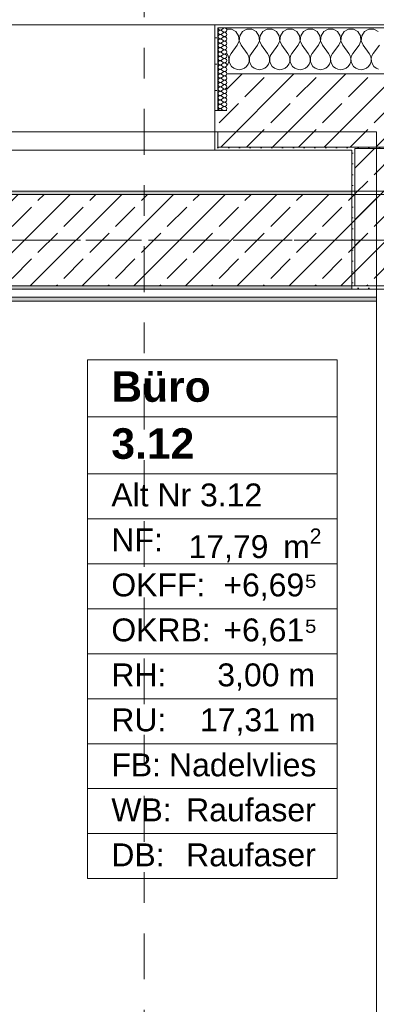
# Model space of a CAD drawing. Header units: metres. Extents: x -3.6 to 84.5, y -11 to 16.8.
# Tile 92 of 256: x 10.1 to 11.3, y 10.6 to 13.9. Entities that reach past the tile are written whole.
import ezdxf

# ---------------------------------------------------------------- set-up
doc = ezdxf.new("R2010")
doc.units = ezdxf.units.M
doc.header["$MEASUREMENT"] = 0
for name, pattern in [('Achse', [0.2, 0.1, -0.05, 0, -0.05]), ('Schnittlinie', [0.3, 0.15, -0.075, 0, -0.075]), ('Strichlinie doppelt', [0.546806, 0.264583, -0.105833, 0.070556, -0.105833])]:
    doc.linetypes.add(name, pattern=pattern)
for name, color, linetype in [('201a - Marker.Schnitt - optisch Grundriss', 7, 'Continuous'), ('401 - Zone.Raum_ Raumbegrenzung_ Whg.', 7, 'Continuous'), ('451 - Universal.Achsen Raster', 7, 'Continuous'), ('604 - Struktur.Wand Aussen', 7, 'Continuous'), ('605 - Struktur.Wand Innen', 7, 'Continuous'), ('607 - Struktur.Stütze', 7, 'Continuous'), ('608 - Struktur.Träger', 7, 'Continuous'), ('Neubau_653 - Abdeckung.TB Verkofferung', 7, 'Continuous')]:
    doc.layers.add(name, color=color, linetype=linetype)
doc.styles.add('ERSTELLTER_STIL_1', font='txt')
doc.styles.add('ERSTELLTER_STIL_2', font='txt')
pattern_1 = [(45, (0, 0), (-0.01767767, 0.01767767), [0, -0.025])]
pattern_2 = [(45, (0, 0), (-0.0848528, 0.0848528), []), (45, (-0.04243, 0.04243), (-0.0848528, 0.0848528), [0.09, -0.03])]
pattern_3 = [(0, (0, 0), (0, 0.08660254), [0, -0.05]), (0, (0.025, 0.0433), (0, 0.08660254), [0, -0.05])]

# ---------------------------------------------------------------- blocks, each defined once
blk = doc.blocks.new('*X33')
at = {"layer": '604 - Struktur.Wand Aussen', "color": 7, "linetype": 'Continuous', "lineweight": 5}
for p, q in [((10.7748, 13.8407), (10.76, 13.8407)), ((10.7891, 13.833), (10.7748, 13.8407)), ((10.7981, 13.8195), (10.7891, 13.833)), ((10.8109, 13.833), (10.8019, 13.8195)), ((10.8252, 13.8407), (10.8109, 13.833)), ((10.8415, 13.8407), (10.8252, 13.8407)), ((10.8558, 13.833), (10.8415, 13.8407)), ((10.8648, 13.8195), (10.8558, 13.833)), ((10.8776, 13.833), (10.8686, 13.8195)), ((10.8919, 13.8407), (10.8776, 13.833)), ((10.9081, 13.8407), (10.8919, 13.8407)), ((10.9224, 13.833), (10.9081, 13.8407)), ((10.9314, 13.8195), (10.9224, 13.833)), ((10.9442, 13.833), (10.9352, 13.8195)), ((10.9585, 13.8407), (10.9442, 13.833)), ((10.9748, 13.8407), (10.9585, 13.8407)), ((10.9891, 13.833), (10.9748, 13.8407)), ((10.9981, 13.8195), (10.9891, 13.833)), ((11.0109, 13.833), (11.0019, 13.8195)), ((11.0252, 13.8407), (11.0109, 13.833)), ((11.0415, 13.8407), (11.0252, 13.8407)), ((11.0558, 13.833), (11.0415, 13.8407)), ((11.0648, 13.8195), (11.0558, 13.833)), ((11.0776, 13.833), (11.0686, 13.8195)), ((11.0919, 13.8407), (11.0776, 13.833)), ((11.1081, 13.8407), (11.0919, 13.8407)), ((11.1224, 13.833), (11.1081, 13.8407)), ((11.1314, 13.8195), (11.1224, 13.833)), ((11.1442, 13.833), (11.1352, 13.8195)), ((11.1585, 13.8407), (11.1442, 13.833)), ((11.1748, 13.8407), (11.1585, 13.8407)), ((11.1891, 13.833), (11.1748, 13.8407)), ((11.1981, 13.8195), (11.1891, 13.833)), ((11.2109, 13.833), (11.2019, 13.8195)), ((11.2252, 13.8407), (11.2109, 13.833)), ((11.2415, 13.8407), (11.2252, 13.8407)), ((11.2558, 13.833), (11.2415, 13.8407)), ((10.7933, 13.7883), (10.7996, 13.8033)), ((10.7996, 13.8033), (10.7981, 13.8195)), ((10.8019, 13.8195), (10.8004, 13.8033)), ((10.8004, 13.8033), (10.8067, 13.7883)), ((10.86, 13.7883), (10.8663, 13.8033)), ((10.8663, 13.8033), (10.8648, 13.8195)), ((10.8686, 13.8195), (10.867, 13.8033)), ((10.867, 13.8033), (10.8733, 13.7883)), ((10.9267, 13.7883), (10.933, 13.8033)), ((10.933, 13.8033), (10.9314, 13.8195)), ((10.9352, 13.8195), (10.9337, 13.8033)), ((10.9337, 13.8033), (10.94, 13.7883)), ((10.9933, 13.7883), (10.9996, 13.8033)), ((10.9996, 13.8033), (10.9981, 13.8195)), ((11.0019, 13.8195), (11.0004, 13.8033)), ((11.0004, 13.8033), (11.0067, 13.7883)), ((11.06, 13.7883), (11.0663, 13.8033)), ((11.0663, 13.8033), (11.0648, 13.8195)), ((11.0686, 13.8195), (11.067, 13.8033)), ((11.067, 13.8033), (11.0733, 13.7883)), ((11.1267, 13.7883), (11.133, 13.8033)), ((11.133, 13.8033), (11.1314, 13.8195)), ((11.1352, 13.8195), (11.1337, 13.8033)), ((11.1337, 13.8033), (11.14, 13.7883)), ((11.1933, 13.7883), (11.1996, 13.8033)), ((11.1996, 13.8033), (11.1981, 13.8195)), ((11.2019, 13.8195), (11.2004, 13.8033)), ((11.2004, 13.8033), (11.2067, 13.7883)), ((10.7933, 13.7883), (10.7733, 13.7617)), ((10.8067, 13.7883), (10.8267, 13.7617)), ((10.86, 13.7883), (10.84, 13.7617)), ((10.8733, 13.7883), (10.8933, 13.7617)), ((10.9267, 13.7883), (10.9067, 13.7617)), ((10.94, 13.7883), (10.96, 13.7617)), ((10.9933, 13.7883), (10.9733, 13.7617)), ((11.0067, 13.7883), (11.0267, 13.7617)), ((11.06, 13.7883), (11.04, 13.7617)), ((11.0733, 13.7883), (11.0933, 13.7617)), ((11.1267, 13.7883), (11.1067, 13.7617)), ((11.14, 13.7883), (11.16, 13.7617)), ((11.1933, 13.7883), (11.1733, 13.7617)), ((11.2067, 13.7883), (11.2267, 13.7617)), ((11.26, 13.7883), (11.24, 13.7617)), ((10.7645, 13.7536), (10.76, 13.7617)), ((10.7665, 13.7447), (10.7645, 13.7536)), ((10.7661, 13.7355), (10.7665, 13.7447)), ((10.7689, 13.7536), (10.7668, 13.7447)), ((10.7668, 13.7447), (10.7672, 13.7355)), ((10.7733, 13.7617), (10.7689, 13.7536)), ((10.8311, 13.7536), (10.8267, 13.7617)), ((10.8332, 13.7447), (10.8311, 13.7536)), ((10.8328, 13.7355), (10.8332, 13.7447)), ((10.8355, 13.7536), (10.8335, 13.7447)), ((10.8335, 13.7447), (10.8339, 13.7355)), ((10.84, 13.7617), (10.8355, 13.7536)), ((10.8978, 13.7536), (10.8933, 13.7617)), ((10.8999, 13.7447), (10.8978, 13.7536)), ((10.8994, 13.7355), (10.8999, 13.7447)), ((10.9022, 13.7536), (10.9001, 13.7447)), ((10.9001, 13.7447), (10.9006, 13.7355)), ((10.9067, 13.7617), (10.9022, 13.7536)), ((10.9645, 13.7536), (10.96, 13.7617)), ((10.9665, 13.7447), (10.9645, 13.7536)), ((10.9661, 13.7355), (10.9665, 13.7447)), ((10.9689, 13.7536), (10.9668, 13.7447)), ((10.9668, 13.7447), (10.9672, 13.7355)), ((10.9733, 13.7617), (10.9689, 13.7536)), ((11.0311, 13.7536), (11.0267, 13.7617)), ((11.0332, 13.7447), (11.0311, 13.7536)), ((11.0328, 13.7355), (11.0332, 13.7447)), ((11.0355, 13.7536), (11.0335, 13.7447)), ((11.0335, 13.7447), (11.0339, 13.7355)), ((11.04, 13.7617), (11.0355, 13.7536)), ((11.0978, 13.7536), (11.0933, 13.7617)), ((11.0999, 13.7447), (11.0978, 13.7536)), ((11.0994, 13.7355), (11.0999, 13.7447)), ((11.1022, 13.7536), (11.1001, 13.7447)), ((11.1001, 13.7447), (11.1006, 13.7355)), ((11.1067, 13.7617), (11.1022, 13.7536)), ((11.1645, 13.7536), (11.16, 13.7617)), ((11.1665, 13.7447), (11.1645, 13.7536)), ((11.1661, 13.7355), (11.1665, 13.7447)), ((11.1689, 13.7536), (11.1668, 13.7447)), ((11.1668, 13.7447), (11.1672, 13.7355)), ((11.1733, 13.7617), (11.1689, 13.7536)), ((11.2311, 13.7536), (11.2267, 13.7617)), ((11.2332, 13.7447), (11.2311, 13.7536)), ((11.2328, 13.7355), (11.2332, 13.7447)), ((11.2355, 13.7536), (11.2335, 13.7447)), ((11.2335, 13.7447), (11.2339, 13.7355)), ((11.24, 13.7617), (11.2355, 13.7536)), ((10.76, 13.7222), (10.7631, 13.7268)), ((10.7631, 13.7268), (10.7661, 13.7355)), ((10.7672, 13.7355), (10.7702, 13.7268)), ((10.7702, 13.7268), (10.7754, 13.7192)), ((10.7754, 13.7192), (10.7825, 13.7133)), ((10.7825, 13.7133), (10.7909, 13.7096)), ((10.7909, 13.7096), (10.8, 13.7083)), ((10.8, 13.7083), (10.8091, 13.7096)), ((10.8091, 13.7096), (10.8175, 13.7133)), ((10.8175, 13.7133), (10.8246, 13.7192)), ((10.8246, 13.7192), (10.8298, 13.7268)), ((10.8298, 13.7268), (10.8328, 13.7355)), ((10.8339, 13.7355), (10.8369, 13.7268)), ((10.8369, 13.7268), (10.8421, 13.7192)), ((10.8421, 13.7192), (10.8491, 13.7133)), ((10.8491, 13.7133), (10.8576, 13.7096)), ((10.8576, 13.7096), (10.8667, 13.7083)), ((10.8667, 13.7083), (10.8758, 13.7096)), ((10.8758, 13.7096), (10.8842, 13.7133)), ((10.8842, 13.7133), (10.8913, 13.7192)), ((10.8913, 13.7192), (10.8965, 13.7268)), ((10.8965, 13.7268), (10.8994, 13.7355)), ((10.9006, 13.7355), (10.9035, 13.7268)), ((10.9035, 13.7268), (10.9087, 13.7192)), ((10.9087, 13.7192), (10.9158, 13.7133)), ((10.9158, 13.7133), (10.9242, 13.7096)), ((10.9242, 13.7096), (10.9333, 13.7083)), ((10.9333, 13.7083), (10.9424, 13.7096)), ((10.9424, 13.7096), (10.9509, 13.7133)), ((10.9509, 13.7133), (10.9579, 13.7192)), ((10.9579, 13.7192), (10.9631, 13.7268)), ((10.9631, 13.7268), (10.9661, 13.7355)), ((10.9672, 13.7355), (10.9702, 13.7268)), ((10.9702, 13.7268), (10.9754, 13.7192)), ((10.9754, 13.7192), (10.9825, 13.7133)), ((10.9825, 13.7133), (10.9909, 13.7096)), ((10.9909, 13.7096), (11, 13.7083)), ((11, 13.7083), (11.0091, 13.7096)), ((11.0091, 13.7096), (11.0175, 13.7133)), ((11.0175, 13.7133), (11.0246, 13.7192)), ((11.0246, 13.7192), (11.0298, 13.7268)), ((11.0298, 13.7268), (11.0328, 13.7355)), ((11.0339, 13.7355), (11.0369, 13.7268)), ((11.0369, 13.7268), (11.0421, 13.7192)), ((11.0421, 13.7192), (11.0491, 13.7133)), ((11.0491, 13.7133), (11.0576, 13.7096)), ((11.0576, 13.7096), (11.0667, 13.7083)), ((11.0667, 13.7083), (11.0758, 13.7096)), ((11.0758, 13.7096), (11.0842, 13.7133)), ((11.0842, 13.7133), (11.0913, 13.7192)), ((11.0913, 13.7192), (11.0965, 13.7268)), ((11.0965, 13.7268), (11.0994, 13.7355)), ((11.1006, 13.7355), (11.1035, 13.7268)), ((11.1035, 13.7268), (11.1087, 13.7192)), ((11.1087, 13.7192), (11.1158, 13.7133)), ((11.1158, 13.7133), (11.1242, 13.7096)), ((11.1242, 13.7096), (11.1333, 13.7083)), ((11.1333, 13.7083), (11.1424, 13.7096)), ((11.1424, 13.7096), (11.1509, 13.7133)), ((11.1509, 13.7133), (11.1579, 13.7192)), ((11.1579, 13.7192), (11.1631, 13.7268)), ((11.1631, 13.7268), (11.1661, 13.7355)), ((11.1672, 13.7355), (11.1702, 13.7268)), ((11.1702, 13.7268), (11.1754, 13.7192)), ((11.1754, 13.7192), (11.1825, 13.7133)), ((11.1825, 13.7133), (11.1909, 13.7096)), ((11.1909, 13.7096), (11.2, 13.7083)), ((11.2, 13.7083), (11.2091, 13.7096)), ((11.2091, 13.7096), (11.2175, 13.7133)), ((11.2175, 13.7133), (11.2246, 13.7192)), ((11.2246, 13.7192), (11.2298, 13.7268)), ((11.2298, 13.7268), (11.2328, 13.7355)), ((11.2339, 13.7355), (11.2369, 13.7268)), ((11.2369, 13.7268), (11.2421, 13.7192)), ((11.2421, 13.7192), (11.2491, 13.7133)), ((11.2491, 13.7133), (11.2576, 13.7096))]:
    blk.add_line(p, q, dxfattribs=at)
blk = doc.blocks.new('*X53')
at = {"layer": '604 - Struktur.Wand Aussen', "color": 7, "linetype": 'Continuous', "lineweight": 5}
for p, q in [((10.7307, 13.845), (10.731, 13.843)), ((10.731, 13.843), (10.7318, 13.8412)), ((10.7318, 13.8345), (10.731, 13.8327)), ((10.7318, 13.8412), (10.733, 13.8397)), ((10.733, 13.836), (10.7318, 13.8345)), ((10.733, 13.8397), (10.7347, 13.8386)), ((10.7347, 13.8371), (10.733, 13.836)), ((10.7347, 13.8386), (10.7365, 13.838)), ((10.7365, 13.8377), (10.7347, 13.8371)), ((10.7365, 13.838), (10.7385, 13.8379)), ((10.7385, 13.8378), (10.7365, 13.8377)), ((10.7385, 13.8379), (10.7404, 13.8383)), ((10.7404, 13.8374), (10.7385, 13.8378)), ((10.7404, 13.8383), (10.7421, 13.8393)), ((10.7421, 13.8364), (10.7404, 13.8374)), ((10.7479, 13.8436), (10.7421, 13.8393)), ((10.7479, 13.8321), (10.7421, 13.8364)), ((10.7515, 13.845), (10.7479, 13.8436)), ((10.7553, 13.8442), (10.7515, 13.845)), ((10.7582, 13.8416), (10.7553, 13.8442)), ((10.7553, 13.8315), (10.7582, 13.8341)), ((10.7593, 13.8379), (10.7582, 13.8416)), ((10.7582, 13.8341), (10.7593, 13.8379)), ((10.731, 13.8327), (10.7307, 13.8307)), ((10.7307, 13.8307), (10.731, 13.8288)), ((10.731, 13.8184), (10.7307, 13.8164)), ((10.7307, 13.8164), (10.731, 13.8145)), ((10.731, 13.8041), (10.7307, 13.8021)), ((10.7307, 13.8021), (10.731, 13.8002)), ((10.731, 13.8288), (10.7318, 13.827)), ((10.7318, 13.8202), (10.731, 13.8184)), ((10.731, 13.8145), (10.7318, 13.8127)), ((10.7318, 13.8059), (10.731, 13.8041)), ((10.7318, 13.827), (10.733, 13.8254)), ((10.733, 13.8217), (10.7318, 13.8202)), ((10.7318, 13.8127), (10.733, 13.8112)), ((10.733, 13.8074), (10.7318, 13.8059)), ((10.733, 13.8254), (10.7347, 13.8243)), ((10.7347, 13.8228), (10.733, 13.8217)), ((10.733, 13.8112), (10.7347, 13.81)), ((10.7347, 13.8085), (10.733, 13.8074)), ((10.7347, 13.8243), (10.7365, 13.8237)), ((10.7365, 13.8234), (10.7347, 13.8228)), ((10.7347, 13.81), (10.7365, 13.8094)), ((10.7365, 13.8092), (10.7347, 13.8085)), ((10.7365, 13.8237), (10.7385, 13.8236)), ((10.7385, 13.8235), (10.7365, 13.8234)), ((10.7365, 13.8094), (10.7385, 13.8093)), ((10.7385, 13.8093), (10.7365, 13.8092)), ((10.7385, 13.8236), (10.7404, 13.824)), ((10.7404, 13.8231), (10.7385, 13.8235)), ((10.7385, 13.8093), (10.7404, 13.8098)), ((10.7404, 13.8088), (10.7385, 13.8093)), ((10.7404, 13.824), (10.7421, 13.825)), ((10.7421, 13.8221), (10.7404, 13.8231)), ((10.7404, 13.8098), (10.7421, 13.8107)), ((10.7421, 13.8079), (10.7404, 13.8088)), ((10.7479, 13.8293), (10.7421, 13.825)), ((10.7479, 13.8179), (10.7421, 13.8221)), ((10.7479, 13.815), (10.7421, 13.8107)), ((10.7479, 13.8036), (10.7421, 13.8079)), ((10.7479, 13.8321), (10.7515, 13.8307)), ((10.7515, 13.8307), (10.7479, 13.8293)), ((10.7479, 13.8179), (10.7515, 13.8165)), ((10.7515, 13.8164), (10.7479, 13.815)), ((10.7479, 13.8036), (10.7515, 13.8022)), ((10.7515, 13.8021), (10.7479, 13.8007)), ((10.7515, 13.8307), (10.7553, 13.8315)), ((10.7553, 13.83), (10.7515, 13.8307)), ((10.7515, 13.8165), (10.7553, 13.8172)), ((10.7553, 13.8157), (10.7515, 13.8164)), ((10.7515, 13.8022), (10.7553, 13.8029)), ((10.7553, 13.8014), (10.7515, 13.8021)), ((10.7582, 13.8273), (10.7553, 13.83)), ((10.7553, 13.8172), (10.7582, 13.8198)), ((10.7582, 13.813), (10.7553, 13.8157)), ((10.7553, 13.8029), (10.7582, 13.8055)), ((10.7582, 13.7988), (10.7553, 13.8014)), ((10.7593, 13.8236), (10.7582, 13.8273)), ((10.7582, 13.8198), (10.7593, 13.8236)), ((10.7593, 13.8093), (10.7582, 13.813)), ((10.7582, 13.8055), (10.7593, 13.8093)), ((10.731, 13.7898), (10.7307, 13.7879)), ((10.7307, 13.7879), (10.731, 13.7859)), ((10.731, 13.7755), (10.7307, 13.7736)), ((10.7307, 13.7736), (10.731, 13.7716)), ((10.731, 13.8002), (10.7318, 13.7984)), ((10.7318, 13.7916), (10.731, 13.7898)), ((10.731, 13.7859), (10.7318, 13.7841)), ((10.7318, 13.7773), (10.731, 13.7755)), ((10.731, 13.7716), (10.7318, 13.7698)), ((10.7318, 13.7984), (10.733, 13.7969)), ((10.733, 13.7931), (10.7318, 13.7916)), ((10.7318, 13.7841), (10.733, 13.7826)), ((10.733, 13.7788), (10.7318, 13.7773)), ((10.7318, 13.7698), (10.733, 13.7683)), ((10.733, 13.7969), (10.7347, 13.7958)), ((10.7347, 13.7942), (10.733, 13.7931)), ((10.733, 13.7826), (10.7347, 13.7815)), ((10.7347, 13.78), (10.733, 13.7788)), ((10.7347, 13.7958), (10.7365, 13.7951)), ((10.7365, 13.7949), (10.7347, 13.7942)), ((10.7347, 13.7815), (10.7365, 13.7808)), ((10.7365, 13.7806), (10.7347, 13.78)), ((10.7365, 13.7951), (10.7385, 13.795)), ((10.7385, 13.795), (10.7365, 13.7949)), ((10.7365, 13.7808), (10.7385, 13.7807)), ((10.7385, 13.7807), (10.7365, 13.7806)), ((10.7385, 13.795), (10.7404, 13.7955)), ((10.7404, 13.7945), (10.7385, 13.795)), ((10.7385, 13.7807), (10.7404, 13.7812)), ((10.7404, 13.7802), (10.7385, 13.7807)), ((10.7404, 13.7955), (10.7421, 13.7964)), ((10.7421, 13.7936), (10.7404, 13.7945)), ((10.7404, 13.7812), (10.7421, 13.7821)), ((10.7421, 13.7793), (10.7404, 13.7802)), ((10.7479, 13.8007), (10.7421, 13.7964)), ((10.7479, 13.7893), (10.7421, 13.7936)), ((10.7479, 13.7864), (10.7421, 13.7821)), ((10.7479, 13.775), (10.7421, 13.7793)), ((10.7479, 13.7721), (10.7421, 13.7679)), ((10.7479, 13.7893), (10.7515, 13.7879)), ((10.7515, 13.7878), (10.7479, 13.7864)), ((10.7479, 13.775), (10.7515, 13.7736)), ((10.7515, 13.7735), (10.7479, 13.7721)), ((10.7515, 13.7879), (10.7553, 13.7886)), ((10.7553, 13.7871), (10.7515, 13.7878)), ((10.7515, 13.7736), (10.7553, 13.7743)), ((10.7553, 13.7728), (10.7515, 13.7735)), ((10.7553, 13.7886), (10.7582, 13.7912)), ((10.7582, 13.7845), (10.7553, 13.7871)), ((10.7553, 13.7743), (10.7582, 13.777)), ((10.7582, 13.7702), (10.7553, 13.7728)), ((10.7593, 13.795), (10.7582, 13.7988)), ((10.7582, 13.7912), (10.7593, 13.795)), ((10.7593, 13.7807), (10.7582, 13.7845)), ((10.7582, 13.777), (10.7593, 13.7807)), ((10.7593, 13.7664), (10.7582, 13.7702)), ((10.731, 13.7612), (10.7307, 13.7593)), ((10.7307, 13.7593), (10.731, 13.7573)), ((10.731, 13.747), (10.7307, 13.745)), ((10.7307, 13.745), (10.731, 13.743)), ((10.7318, 13.763), (10.731, 13.7612)), ((10.731, 13.7573), (10.7318, 13.7555)), ((10.7318, 13.7488), (10.731, 13.747)), ((10.731, 13.743), (10.7318, 13.7412)), ((10.733, 13.7646), (10.7318, 13.763)), ((10.7318, 13.7555), (10.733, 13.754)), ((10.733, 13.7503), (10.7318, 13.7488)), ((10.7318, 13.7412), (10.733, 13.7397)), ((10.733, 13.7683), (10.7347, 13.7672)), ((10.7347, 13.7657), (10.733, 13.7646)), ((10.733, 13.754), (10.7347, 13.7529)), ((10.7347, 13.7514), (10.733, 13.7503)), ((10.733, 13.7397), (10.7347, 13.7386)), ((10.7347, 13.7371), (10.733, 13.736)), ((10.7347, 13.7672), (10.7365, 13.7666)), ((10.7365, 13.7663), (10.7347, 13.7657)), ((10.7347, 13.7529), (10.7365, 13.7523)), ((10.7365, 13.752), (10.7347, 13.7514)), ((10.7347, 13.7386), (10.7365, 13.738)), ((10.7365, 13.7377), (10.7347, 13.7371)), ((10.7365, 13.7666), (10.7385, 13.7665)), ((10.7385, 13.7664), (10.7365, 13.7663)), ((10.7365, 13.7523), (10.7385, 13.7522)), ((10.7385, 13.7521), (10.7365, 13.752)), ((10.7365, 13.738), (10.7385, 13.7379)), ((10.7385, 13.7378), (10.7365, 13.7377)), ((10.7385, 13.7665), (10.7404, 13.7669)), ((10.7404, 13.766), (10.7385, 13.7664)), ((10.7385, 13.7522), (10.7404, 13.7526)), ((10.7404, 13.7517), (10.7385, 13.7521)), ((10.7385, 13.7379), (10.7404, 13.7383)), ((10.7404, 13.7374), (10.7385, 13.7378)), ((10.7404, 13.7669), (10.7421, 13.7679)), ((10.7421, 13.765), (10.7404, 13.766)), ((10.7404, 13.7526), (10.7421, 13.7536)), ((10.7421, 13.7507), (10.7404, 13.7517)), ((10.7404, 13.7383), (10.7421, 13.7393)), ((10.7421, 13.7364), (10.7404, 13.7374)), ((10.7479, 13.7607), (10.7421, 13.765)), ((10.7479, 13.7579), (10.7421, 13.7536)), ((10.7479, 13.7464), (10.7421, 13.7507)), ((10.7479, 13.7436), (10.7421, 13.7393)), ((10.7479, 13.7321), (10.7421, 13.7364)), ((10.7479, 13.7607), (10.7515, 13.7593)), ((10.7515, 13.7593), (10.7479, 13.7579)), ((10.7479, 13.7464), (10.7515, 13.745)), ((10.7515, 13.745), (10.7479, 13.7436)), ((10.7515, 13.7593), (10.7553, 13.76)), ((10.7553, 13.7585), (10.7515, 13.7593)), ((10.7515, 13.745), (10.7553, 13.7458)), ((10.7553, 13.7442), (10.7515, 13.745)), ((10.7553, 13.76), (10.7582, 13.7627)), ((10.7582, 13.7559), (10.7553, 13.7585)), ((10.7553, 13.7458), (10.7582, 13.7484)), ((10.7582, 13.7416), (10.7553, 13.7442)), ((10.7582, 13.7627), (10.7593, 13.7664)), ((10.7593, 13.7521), (10.7582, 13.7559)), ((10.7582, 13.7484), (10.7593, 13.7521)), ((10.7593, 13.7379), (10.7582, 13.7416)), ((10.7582, 13.7341), (10.7593, 13.7379)), ((10.731, 13.7327), (10.7307, 13.7307)), ((10.7307, 13.7307), (10.731, 13.7288)), ((10.731, 13.7184), (10.7307, 13.7164)), ((10.7307, 13.7164), (10.731, 13.7145)), ((10.731, 13.7041), (10.7307, 13.7021)), ((10.7318, 13.7345), (10.731, 13.7327)), ((10.731, 13.7288), (10.7318, 13.727)), ((10.7318, 13.7202), (10.731, 13.7184)), ((10.731, 13.7145), (10.7318, 13.7127)), ((10.7318, 13.7059), (10.731, 13.7041)), ((10.733, 13.736), (10.7318, 13.7345)), ((10.7318, 13.727), (10.733, 13.7254)), ((10.733, 13.7217), (10.7318, 13.7202)), ((10.7318, 13.7127), (10.733, 13.7112)), ((10.733, 13.7074), (10.7318, 13.7059)), ((10.733, 13.7254), (10.7347, 13.7243)), ((10.7347, 13.7228), (10.733, 13.7217)), ((10.733, 13.7112), (10.7347, 13.71)), ((10.7347, 13.7085), (10.733, 13.7074)), ((10.7347, 13.7243), (10.7365, 13.7237)), ((10.7365, 13.7234), (10.7347, 13.7228)), ((10.7347, 13.71), (10.7365, 13.7094)), ((10.7365, 13.7092), (10.7347, 13.7085)), ((10.7365, 13.7237), (10.7385, 13.7236)), ((10.7385, 13.7235), (10.7365, 13.7234)), ((10.7365, 13.7094), (10.7385, 13.7093)), ((10.7385, 13.7093), (10.7365, 13.7092)), ((10.7385, 13.7236), (10.7404, 13.724)), ((10.7404, 13.7231), (10.7385, 13.7235)), ((10.7385, 13.7093), (10.7404, 13.7098)), ((10.7404, 13.7088), (10.7385, 13.7093)), ((10.7404, 13.724), (10.7421, 13.725)), ((10.7421, 13.7221), (10.7404, 13.7231)), ((10.7404, 13.7098), (10.7421, 13.7107)), ((10.7421, 13.7079), (10.7404, 13.7088)), ((10.7479, 13.7293), (10.7421, 13.725)), ((10.7479, 13.7179), (10.7421, 13.7221)), ((10.7479, 13.715), (10.7421, 13.7107)), ((10.7479, 13.7036), (10.7421, 13.7079)), ((10.7479, 13.7321), (10.7515, 13.7307)), ((10.7515, 13.7307), (10.7479, 13.7293)), ((10.7479, 13.7179), (10.7515, 13.7165)), ((10.7515, 13.7164), (10.7479, 13.715)), ((10.7515, 13.7307), (10.7553, 13.7315)), ((10.7553, 13.73), (10.7515, 13.7307)), ((10.7515, 13.7165), (10.7553, 13.7172)), ((10.7553, 13.7157), (10.7515, 13.7164)), ((10.7553, 13.7315), (10.7582, 13.7341)), ((10.7582, 13.7273), (10.7553, 13.73)), ((10.7553, 13.7172), (10.7582, 13.7198)), ((10.7582, 13.713), (10.7553, 13.7157)), ((10.7553, 13.7029), (10.7582, 13.7055)), ((10.7593, 13.7236), (10.7582, 13.7273)), ((10.7582, 13.7198), (10.7593, 13.7236)), ((10.7593, 13.7093), (10.7582, 13.713)), ((10.7582, 13.7055), (10.7593, 13.7093)), ((10.7307, 13.7021), (10.731, 13.7002)), ((10.731, 13.6898), (10.7307, 13.6879)), ((10.7307, 13.6879), (10.731, 13.6859)), ((10.731, 13.6755), (10.7307, 13.6736)), ((10.7307, 13.6736), (10.731, 13.6716)), ((10.731, 13.7002), (10.7318, 13.6984)), ((10.7318, 13.6916), (10.731, 13.6898)), ((10.731, 13.6859), (10.7318, 13.6841)), ((10.7318, 13.6773), (10.731, 13.6755)), ((10.7318, 13.6984), (10.733, 13.6969)), ((10.733, 13.6931), (10.7318, 13.6916)), ((10.7318, 13.6841), (10.733, 13.6826)), ((10.733, 13.6788), (10.7318, 13.6773)), ((10.733, 13.6969), (10.7347, 13.6958)), ((10.7347, 13.6942), (10.733, 13.6931)), ((10.733, 13.6826), (10.7347, 13.6815)), ((10.7347, 13.68), (10.733, 13.6788)), ((10.7347, 13.6958), (10.7365, 13.6951)), ((10.7365, 13.6949), (10.7347, 13.6942)), ((10.7347, 13.6815), (10.7365, 13.6808)), ((10.7365, 13.6806), (10.7347, 13.68)), ((10.7365, 13.6951), (10.7385, 13.695)), ((10.7385, 13.695), (10.7365, 13.6949)), ((10.7365, 13.6808), (10.7385, 13.6807)), ((10.7385, 13.6807), (10.7365, 13.6806)), ((10.7385, 13.695), (10.7404, 13.6955)), ((10.7404, 13.6945), (10.7385, 13.695)), ((10.7385, 13.6807), (10.7404, 13.6812)), ((10.7404, 13.6802), (10.7385, 13.6807)), ((10.7404, 13.6955), (10.7421, 13.6964)), ((10.7421, 13.6936), (10.7404, 13.6945)), ((10.7404, 13.6812), (10.7421, 13.6821)), ((10.7421, 13.6793), (10.7404, 13.6802)), ((10.7479, 13.7007), (10.7421, 13.6964)), ((10.7479, 13.6893), (10.7421, 13.6936)), ((10.7479, 13.6864), (10.7421, 13.6821)), ((10.7479, 13.675), (10.7421, 13.6793)), ((10.7479, 13.6721), (10.7421, 13.6679)), ((10.7479, 13.7036), (10.7515, 13.7022)), ((10.7515, 13.7021), (10.7479, 13.7007)), ((10.7479, 13.6893), (10.7515, 13.6879)), ((10.7515, 13.6878), (10.7479, 13.6864)), ((10.7479, 13.675), (10.7515, 13.6736)), ((10.7515, 13.6735), (10.7479, 13.6721)), ((10.7515, 13.7022), (10.7553, 13.7029)), ((10.7553, 13.7014), (10.7515, 13.7021)), ((10.7515, 13.6879), (10.7553, 13.6886)), ((10.7553, 13.6871), (10.7515, 13.6878)), ((10.7515, 13.6736), (10.7553, 13.6743)), ((10.7553, 13.6728), (10.7515, 13.6735)), ((10.7582, 13.6988), (10.7553, 13.7014)), ((10.7553, 13.6886), (10.7582, 13.6912)), ((10.7582, 13.6845), (10.7553, 13.6871)), ((10.7553, 13.6743), (10.7582, 13.677)), ((10.7582, 13.6702), (10.7553, 13.6728)), ((10.7593, 13.695), (10.7582, 13.6988)), ((10.7582, 13.6912), (10.7593, 13.695)), ((10.7593, 13.6807), (10.7582, 13.6845)), ((10.7582, 13.677), (10.7593, 13.6807)), ((10.731, 13.6612), (10.7307, 13.6593)), ((10.7307, 13.6593), (10.731, 13.6573)), ((10.731, 13.647), (10.7307, 13.645)), ((10.7307, 13.645), (10.731, 13.643)), ((10.731, 13.6716), (10.7318, 13.6698)), ((10.7318, 13.663), (10.731, 13.6612)), ((10.731, 13.6573), (10.7318, 13.6555)), ((10.7318, 13.6488), (10.731, 13.647)), ((10.731, 13.643), (10.7318, 13.6412)), ((10.7318, 13.6698), (10.733, 13.6683)), ((10.733, 13.6646), (10.7318, 13.663)), ((10.7318, 13.6555), (10.733, 13.654)), ((10.733, 13.6503), (10.7318, 13.6488)), ((10.7318, 13.6412), (10.733, 13.6397)), ((10.733, 13.6683), (10.7347, 13.6672)), ((10.7347, 13.6657), (10.733, 13.6646)), ((10.733, 13.654), (10.7347, 13.6529)), ((10.7347, 13.6514), (10.733, 13.6503)), ((10.733, 13.6397), (10.7347, 13.6386)), ((10.7347, 13.6672), (10.7365, 13.6666)), ((10.7365, 13.6663), (10.7347, 13.6657)), ((10.7347, 13.6529), (10.7365, 13.6523)), ((10.7365, 13.652), (10.7347, 13.6514)), ((10.7365, 13.6666), (10.7385, 13.6665)), ((10.7385, 13.6664), (10.7365, 13.6663)), ((10.7365, 13.6523), (10.7385, 13.6522)), ((10.7385, 13.6521), (10.7365, 13.652)), ((10.7385, 13.6665), (10.7404, 13.6669)), ((10.7404, 13.666), (10.7385, 13.6664)), ((10.7385, 13.6522), (10.7404, 13.6526)), ((10.7404, 13.6517), (10.7385, 13.6521)), ((10.7404, 13.6669), (10.7421, 13.6679)), ((10.7421, 13.665), (10.7404, 13.666)), ((10.7404, 13.6526), (10.7421, 13.6536)), ((10.7421, 13.6507), (10.7404, 13.6517)), ((10.7479, 13.6607), (10.7421, 13.665)), ((10.7479, 13.6579), (10.7421, 13.6536)), ((10.7479, 13.6464), (10.7421, 13.6507)), ((10.7479, 13.6436), (10.7421, 13.6393)), ((10.7479, 13.6607), (10.7515, 13.6593)), ((10.7515, 13.6593), (10.7479, 13.6579)), ((10.7479, 13.6464), (10.7515, 13.645)), ((10.7515, 13.645), (10.7479, 13.6436)), ((10.7515, 13.6593), (10.7553, 13.66)), ((10.7553, 13.6585), (10.7515, 13.6593)), ((10.7515, 13.645), (10.7553, 13.6458)), ((10.7553, 13.6442), (10.7515, 13.645)), ((10.7553, 13.66), (10.7582, 13.6627)), ((10.7582, 13.6559), (10.7553, 13.6585)), ((10.7553, 13.6458), (10.7582, 13.6484)), ((10.7582, 13.6416), (10.7553, 13.6442)), ((10.7593, 13.6664), (10.7582, 13.6702)), ((10.7582, 13.6627), (10.7593, 13.6664)), ((10.7593, 13.6521), (10.7582, 13.6559)), ((10.7582, 13.6484), (10.7593, 13.6521)), ((10.7593, 13.6379), (10.7582, 13.6416)), ((10.731, 13.6327), (10.7307, 13.6307)), ((10.7307, 13.6307), (10.731, 13.6288)), ((10.731, 13.6184), (10.7307, 13.6164)), ((10.7307, 13.6164), (10.731, 13.6145)), ((10.7318, 13.6345), (10.731, 13.6327)), ((10.731, 13.6288), (10.7318, 13.627)), ((10.7318, 13.6202), (10.731, 13.6184)), ((10.731, 13.6145), (10.7318, 13.6127)), ((10.733, 13.636), (10.7318, 13.6345)), ((10.7318, 13.627), (10.733, 13.6254)), ((10.733, 13.6217), (10.7318, 13.6202)), ((10.7318, 13.6127), (10.733, 13.6112)), ((10.733, 13.6074), (10.7318, 13.6059)), ((10.7347, 13.6371), (10.733, 13.636)), ((10.733, 13.6254), (10.7347, 13.6243)), ((10.7347, 13.6228), (10.733, 13.6217)), ((10.733, 13.6112), (10.7347, 13.61)), ((10.7347, 13.6085), (10.733, 13.6074)), ((10.7347, 13.6386), (10.7365, 13.638)), ((10.7365, 13.6377), (10.7347, 13.6371)), ((10.7347, 13.6243), (10.7365, 13.6237)), ((10.7365, 13.6234), (10.7347, 13.6228)), ((10.7347, 13.61), (10.7365, 13.6094)), ((10.7365, 13.6092), (10.7347, 13.6085)), ((10.7365, 13.638), (10.7385, 13.6379)), ((10.7385, 13.6378), (10.7365, 13.6377)), ((10.7365, 13.6237), (10.7385, 13.6236)), ((10.7385, 13.6235), (10.7365, 13.6234)), ((10.7365, 13.6094), (10.7385, 13.6093)), ((10.7385, 13.6093), (10.7365, 13.6092)), ((10.7385, 13.6379), (10.7404, 13.6383)), ((10.7404, 13.6374), (10.7385, 13.6378)), ((10.7385, 13.6236), (10.7404, 13.624)), ((10.7404, 13.6231), (10.7385, 13.6235)), ((10.7385, 13.6093), (10.7404, 13.6098)), ((10.7404, 13.6088), (10.7385, 13.6093)), ((10.7404, 13.6383), (10.7421, 13.6393)), ((10.7421, 13.6364), (10.7404, 13.6374)), ((10.7404, 13.624), (10.7421, 13.625)), ((10.7421, 13.6221), (10.7404, 13.6231)), ((10.7404, 13.6098), (10.7421, 13.6107)), ((10.7421, 13.6079), (10.7404, 13.6088)), ((10.7479, 13.6321), (10.7421, 13.6364)), ((10.7479, 13.6293), (10.7421, 13.625)), ((10.7479, 13.6179), (10.7421, 13.6221)), ((10.7479, 13.615), (10.7421, 13.6107)), ((10.7479, 13.6036), (10.7421, 13.6079)), ((10.7479, 13.6321), (10.7515, 13.6307)), ((10.7515, 13.6307), (10.7479, 13.6293)), ((10.7479, 13.6179), (10.7515, 13.6165)), ((10.7515, 13.6164), (10.7479, 13.615)), ((10.7515, 13.6307), (10.7553, 13.6315)), ((10.7553, 13.63), (10.7515, 13.6307)), ((10.7515, 13.6165), (10.7553, 13.6172)), ((10.7553, 13.6157), (10.7515, 13.6164)), ((10.7553, 13.6315), (10.7582, 13.6341)), ((10.7582, 13.6273), (10.7553, 13.63)), ((10.7553, 13.6172), (10.7582, 13.6198)), ((10.7582, 13.613), (10.7553, 13.6157)), ((10.7582, 13.6341), (10.7593, 13.6379)), ((10.7593, 13.6236), (10.7582, 13.6273)), ((10.7582, 13.6198), (10.7593, 13.6236)), ((10.7593, 13.6093), (10.7582, 13.613)), ((10.7582, 13.6055), (10.7593, 13.6093)), ((10.731, 13.6041), (10.7307, 13.6021)), ((10.7307, 13.6021), (10.731, 13.6002)), ((10.731, 13.5898), (10.7307, 13.5879)), ((10.7307, 13.5879), (10.731, 13.5859)), ((10.731, 13.5755), (10.7309, 13.575)), ((10.7318, 13.6059), (10.731, 13.6041)), ((10.731, 13.6002), (10.7318, 13.5984)), ((10.7318, 13.5916), (10.731, 13.5898)), ((10.731, 13.5859), (10.7318, 13.5841)), ((10.7318, 13.5773), (10.731, 13.5755)), ((10.7318, 13.5984), (10.733, 13.5969)), ((10.733, 13.5931), (10.7318, 13.5916)), ((10.7318, 13.5841), (10.733, 13.5826)), ((10.733, 13.5788), (10.7318, 13.5773)), ((10.733, 13.5969), (10.7347, 13.5958)), ((10.7347, 13.5942), (10.733, 13.5931)), ((10.733, 13.5826), (10.7347, 13.5815)), ((10.7347, 13.58), (10.733, 13.5788)), ((10.7347, 13.5958), (10.7365, 13.5951)), ((10.7365, 13.5949), (10.7347, 13.5942)), ((10.7347, 13.5815), (10.7365, 13.5808)), ((10.7365, 13.5806), (10.7347, 13.58)), ((10.7365, 13.5951), (10.7385, 13.595)), ((10.7385, 13.595), (10.7365, 13.5949)), ((10.7365, 13.5808), (10.7385, 13.5807)), ((10.7385, 13.5807), (10.7365, 13.5806)), ((10.7385, 13.595), (10.7404, 13.5955)), ((10.7404, 13.5945), (10.7385, 13.595)), ((10.7385, 13.5807), (10.7404, 13.5812)), ((10.7404, 13.5802), (10.7385, 13.5807)), ((10.7404, 13.5955), (10.7421, 13.5964)), ((10.7421, 13.5936), (10.7404, 13.5945)), ((10.7404, 13.5812), (10.7421, 13.5821)), ((10.7421, 13.5793), (10.7404, 13.5802)), ((10.7479, 13.6007), (10.7421, 13.5964)), ((10.7479, 13.5893), (10.7421, 13.5936)), ((10.7479, 13.5864), (10.7421, 13.5821)), ((10.7479, 13.575), (10.7421, 13.5793)), ((10.7479, 13.6036), (10.7515, 13.6022)), ((10.7515, 13.6021), (10.7479, 13.6007)), ((10.7479, 13.5893), (10.7515, 13.5879)), ((10.7515, 13.5878), (10.7479, 13.5864)), ((10.7515, 13.6022), (10.7553, 13.6029)), ((10.7553, 13.6014), (10.7515, 13.6021)), ((10.7515, 13.5879), (10.7553, 13.5886)), ((10.7553, 13.5871), (10.7515, 13.5878)), ((10.7553, 13.6029), (10.7582, 13.6055)), ((10.7582, 13.5988), (10.7553, 13.6014)), ((10.7553, 13.5886), (10.7582, 13.5912)), ((10.7582, 13.5845), (10.7553, 13.5871)), ((10.7561, 13.575), (10.7582, 13.577)), ((10.7593, 13.595), (10.7582, 13.5988)), ((10.7582, 13.5912), (10.7593, 13.595)), ((10.7593, 13.5807), (10.7582, 13.5845)), ((10.7582, 13.577), (10.7593, 13.5807))]:
    blk.add_line(p, q, dxfattribs=at)

msp = doc.modelspace()

# ---------------------------------------------------------------- hatches: boundary and pattern name
at = {"layer": '604 - Struktur.Wand Aussen', "linetype": 'Continuous', "lineweight": 0, "true_color": 0x000000}
h = msp.add_hatch(dxfattribs=at)
h.set_pattern_fill('Verputz_0001', color=18, style=0, pattern_type=2)
h.set_pattern_definition(pattern_3)
h.paths.add_polyline_path([(10.73, 13.855), (10.72, 13.855), (10.72, 13.575), (10.73, 13.575)])
h = msp.add_hatch(dxfattribs=at)
h.set_pattern_fill('Verputz_0001', color=18, style=0, pattern_type=2)
h.set_pattern_definition(pattern_3)
h.paths.add_polyline_path([(10.73, 13.845), (11.965, 13.845), (11.965, 13.855), (10.73, 13.855)])
h = msp.add_hatch(dxfattribs=at)
h.set_pattern_fill('Beton__Stahlbeton_0001', color=18, style=0, pattern_type=2)
h.set_pattern_definition(pattern_2)
h.paths.add_polyline_path([(10.72, 13.575), (10.72, 13.505), (10.73, 13.505), (10.73, 13.455), (11.965, 13.455), (11.965, 13.61), (11.975, 13.61), (11.975, 13.695), (10.76, 13.695), (10.76, 13.575), (10.73, 13.575)])
h = msp.add_hatch(dxfattribs=at)
h.set_pattern_fill('Gips_0001', color=18, style=0, pattern_type=2)
h.set_pattern_definition(pattern_1)
h.paths.add_polyline_path([(10.73, 13.445), (10.73, 13.505), (10.72, 13.505), (10.72, 13.445)])
h = msp.add_hatch(dxfattribs=at)
h.set_pattern_fill('Gips_0001', color=18, style=0, pattern_type=2)
h.set_pattern_definition(pattern_1)
h.paths.add_polyline_path([(10.73, 13.445), (11.17, 13.445), (11.17, 13.455), (10.73, 13.455)])
at = {"layer": '607 - Struktur.Stütze', "linetype": 'Continuous', "lineweight": 0, "true_color": 0x000000}
h = msp.add_hatch(dxfattribs=at)
h.set_pattern_fill('Gips_0001', color=18, style=0, pattern_type=2)
h.set_pattern_definition(pattern_1)
h.paths.add_polyline_path([(11.17, 13.455), (11.17, 13.445), (11.18, 13.445), (11.18, 13.45), (11.48, 13.45), (11.48, 13.445), (11.49, 13.445), (11.49, 13.455)])
h = msp.add_hatch(dxfattribs=at)
h.set_pattern_fill('Beton__Stahlbeton_0001', color=18, style=0, pattern_type=2)
h.set_pattern_definition(pattern_2)
h.paths.add_polyline_path([(11.18, 13), (11.48, 13), (11.48, 13.45), (11.18, 13.45)])
h = msp.add_hatch(dxfattribs=at)
h.set_pattern_fill('Gips_0001', color=18, style=0, pattern_type=2)
h.set_pattern_definition(pattern_1)
h.paths.add_polyline_path([(11.17, 13.445), (11.17, 12.99), (11.25, 12.99), (11.25, 13), (11.18, 13), (11.18, 13.445)])
at = {"layer": '608 - Struktur.Träger', "linetype": 'Continuous', "lineweight": 0, "true_color": 0x000000}
h = msp.add_hatch(dxfattribs=at)
h.set_pattern_fill('Beton__Stahlbeton_0001', color=18, style=0, pattern_type=2)
h.set_pattern_definition(pattern_2)
h.paths.add_polyline_path([(0.38, 13), (0.69, 13), (3.97, 13), (4.29, 13), (7.57, 13), (7.89, 13), (11.17, 13), (11.48, 13), (11.48, 13.3), (11.17, 13.3), (7.89, 13.3), (7.57, 13.3), (4.29, 13.3), (3.97, 13.3), (0.69, 13.3), (0.38, 13.3)])
h = msp.add_hatch(dxfattribs=at)
h.set_pattern_fill('Gips_0001', color=18, style=0, pattern_type=2)
h.set_pattern_definition(pattern_1)
h.paths.add_polyline_path([(11.17, 13.31), (7.89, 13.31), (7.89, 13.3), (11.17, 13.3)])
h = msp.add_hatch(dxfattribs=at)
h.set_pattern_fill('Gips_0001', color=18, style=0, pattern_type=2)
h.set_pattern_definition(pattern_1)
h.paths.add_polyline_path([(7.89, 13), (7.89, 12.99), (11.17, 12.99), (11.17, 13)])
at = {"layer": 'Neubau_653 - Abdeckung.TB Verkofferung', "linetype": 'Continuous', "lineweight": 0, "true_color": 0x000000}
h = msp.add_hatch(dxfattribs=at)
h.set_pattern_fill('Gips_0001', color=18, style=0, pattern_type=2)
h.set_pattern_definition(pattern_1)
h.paths.add_polyline_path([(7.91, 12.9505), (11.25, 12.9505), (11.25, 12.963), (7.91, 12.963)])

# ---------------------------------------------------------------- linework, layer by layer
at = {"layer": '201a - Marker.Schnitt - optisch Grundriss', "color": 7, "linetype": 'Schnittlinie', "lineweight": 13}
msp.add_line((10.488, 14.48), (10.488, -0.78), dxfattribs=at)
at = {"layer": '401 - Zone.Raum_ Raumbegrenzung_ Whg.', "color": 7, "linetype": 'Continuous', "lineweight": 9}
for p, q in [((11.121, 12.7583), (10.3022, 12.7583)), ((10.3022, 12.7583), (10.3022, 11.0591)), ((10.3022, 12.7583), (11.121, 12.7583)), ((10.3022, 12.5716), (10.3022, 12.7583)), ((11.121, 11.0591), (11.121, 12.7583)), ((11.121, 12.7583), (11.121, 12.5716)), ((11.121, 12.5716), (10.3022, 12.5716)), ((10.3022, 12.5716), (11.121, 12.5716)), ((10.3022, 12.385), (10.3022, 12.5716)), ((11.121, 12.5716), (11.121, 12.385)), ((11.121, 12.385), (10.3022, 12.385)), ((10.3022, 12.385), (11.121, 12.385)), ((10.3022, 12.2377), (10.3022, 12.385)), ((11.121, 12.385), (11.121, 12.2377)), ((11.121, 12.2377), (10.3022, 12.2377)), ((10.3022, 12.2377), (11.121, 12.2377)), ((10.3022, 12.0904), (10.3022, 12.2377)), ((11.121, 12.2377), (11.121, 12.0904)), ((11.121, 12.0904), (10.3022, 12.0904)), ((10.3022, 12.0904), (11.121, 12.0904)), ((10.3022, 11.9431), (10.3022, 12.0904)), ((11.121, 12.0904), (11.121, 11.9431)), ((11.121, 11.9431), (10.3022, 11.9431)), ((10.3022, 11.9431), (11.121, 11.9431)), ((10.3022, 11.7958), (10.3022, 11.9431)), ((11.121, 11.9431), (11.121, 11.7958)), ((11.121, 11.7958), (10.3022, 11.7958)), ((10.3022, 11.7958), (11.121, 11.7958)), ((10.3022, 11.6484), (10.3022, 11.7958)), ((11.121, 11.7958), (11.121, 11.6484)), ((11.121, 11.6484), (10.3022, 11.6484)), ((10.3022, 11.6484), (11.121, 11.6484)), ((10.3022, 11.5011), (10.3022, 11.6484)), ((11.121, 11.6484), (11.121, 11.5011)), ((11.121, 11.5011), (10.3022, 11.5011)), ((10.3022, 11.5011), (11.121, 11.5011)), ((10.3022, 11.3538), (10.3022, 11.5011)), ((11.121, 11.5011), (11.121, 11.3538)), ((11.121, 11.3538), (10.3022, 11.3538)), ((10.3022, 11.3538), (11.121, 11.3538)), ((10.3022, 11.2065), (10.3022, 11.3538)), ((11.121, 11.3538), (11.121, 11.2065)), ((11.121, 11.2065), (10.3022, 11.2065)), ((10.3022, 11.2065), (11.121, 11.2065)), ((10.3022, 11.0591), (10.3022, 11.2065)), ((11.121, 11.2065), (11.121, 11.0591)), ((10.3022, 11.0591), (11.121, 11.0591)), ((11.121, 11.0591), (10.3022, 11.0591))]:
    msp.add_line(p, q, dxfattribs=at)
at = {"layer": '451 - Universal.Achsen Raster', "color": 160, "linetype": 'Strichlinie doppelt', "lineweight": 9, "true_color": 0x3232ff}
msp.add_line((64.935, 13.15), (-3.175, 13.15), dxfattribs=at)
at = {"layer": '604 - Struktur.Wand Aussen', "color": 7, "linetype": 'Continuous', "lineweight": 13}
for p, q in [((10.72, 13.855), (8.32, 13.855)), ((11.935, 13.695), (10.76, 13.695)), ((10.72, 13.575), (10.72, 13.505)), ((10.73, 13.455), (10.73, 13.505)), ((10.73, 13.455), (11.965, 13.455)), ((8.32, 13.445), (10.72, 13.445))]:
    msp.add_line(p, q, dxfattribs=at)
at = {"layer": '604 - Struktur.Wand Aussen', "color": 7, "linetype": 'Continuous', "lineweight": 5}
for p, q in [((10.72, 13.855), (10.72, 13.845)), ((10.73, 13.855), (10.72, 13.855)), ((10.72, 13.845), (10.72, 13.705)), ((10.76, 13.845), (10.73, 13.845)), ((10.73, 13.575), (10.73, 13.845)), ((10.73, 13.845), (10.73, 13.575)), ((11.935, 13.845), (10.76, 13.845)), ((10.72, 13.705), (10.72, 13.695)), ((10.72, 13.695), (10.72, 13.575)), ((10.73, 13.575), (10.72, 13.575)), ((10.76, 13.575), (10.73, 13.575)), ((10.72, 13.505), (10.72, 13.455)), ((10.73, 13.505), (10.72, 13.505)), ((10.72, 13.455), (10.72, 13.445)), ((10.73, 13.445), (10.72, 13.445))]:
    msp.add_line(p, q, dxfattribs=at)
at = {"layer": '604 - Struktur.Wand Aussen', "color": 7, "linetype": 'Continuous', "lineweight": 5, "flags": 128}
for points in [[(11.965, 13.855), (10.73, 13.855)], [(10.73, 13.445), (11.17, 13.445)]]:
    msp.add_lwpolyline(points, dxfattribs=at)
at = {"layer": '605 - Struktur.Wand Innen', "color": 7, "linetype": 'Continuous', "lineweight": 18, "flags": 128}
msp.add_lwpolyline([(11.25, 13), (11.25, 8.5)], dxfattribs=at)
at = {"layer": '607 - Struktur.Stütze', "color": 7, "linetype": 'Continuous', "lineweight": 13, "flags": 128}
msp.add_lwpolyline([(11.18, 13), (11.48, 13), (11.48, 13.45), (11.18, 13.45)], close=True, dxfattribs=at)
at = {"layer": '607 - Struktur.Stütze', "color": 7, "linetype": 'Continuous', "lineweight": 5, "flags": 128}
msp.add_lwpolyline([(11.17, 13.445), (11.17, 12.99), (11.25, 12.99)], dxfattribs=at)
at = {"layer": '608 - Struktur.Träger', "color": 7, "linetype": 'Continuous', "lineweight": 13}
for p, q in [((0.38, 13.31), (11.48, 13.31)), ((11.17, 13.3), (7.89, 13.3)), ((11.48, 13.3), (11.17, 13.3)), ((0.38, 12.99), (11.48, 12.99))]:
    msp.add_line(p, q, dxfattribs=at)
at = {"layer": '608 - Struktur.Träger', "color": 7, "linetype": 'Continuous', "lineweight": 5}
for p, q in [((11.17, 13.31), (7.89, 13.31)), ((11.17, 13.31), (11.17, 13.3)), ((11.17, 13), (11.17, 12.99)), ((11.17, 12.99), (7.89, 12.99))]:
    msp.add_line(p, q, dxfattribs=at)
at = {"layer": '608 - Struktur.Träger', "color": 7, "linetype": 'Achse', "lineweight": 9}
msp.add_line((0.38, 13.15), (11.48, 13.15), dxfattribs=at)
at = {"layer": '608 - Struktur.Träger', "color": 7, "linetype": 'Continuous', "lineweight": 13, "flags": 128}
msp.add_lwpolyline([(11.48, 13), (11.17, 13), (7.89, 13), (7.57, 13), (4.29, 13), (3.97, 13), (0.69, 13), (0.38, 13)], dxfattribs=at)
at = {"layer": 'Neubau_653 - Abdeckung.TB Verkofferung', "color": 1, "linetype": 'Continuous', "lineweight": 9}
for p, q in [((7.91, 13.505), (11.25, 13.505)), ((11.25, 12.9505), (11.25, 13.505)), ((7.91, 12.9505), (11.25, 12.9505))]:
    msp.add_line(p, q, dxfattribs=at)
at = {"layer": 'Neubau_653 - Abdeckung.TB Verkofferung', "color": 1, "linetype": 'Continuous', "lineweight": 5}
for p, q in [((11.25, 12.99), (7.91, 12.99)), ((11.25, 12.963), (7.91, 12.963)), ((11.25, 12.9505), (7.91, 12.9505))]:
    msp.add_line(p, q, dxfattribs=at)
at = {"layer": 'Neubau_653 - Abdeckung.TB Verkofferung', "color": 1, "linetype": 'Continuous', "lineweight": 5, "flags": 128}
msp.add_lwpolyline([(11.25, 12.99), (11.25, 12.963), (11.25, 12.9505)], dxfattribs=at)

# ---------------------------------------------------------------- block references
at = {"layer": '604 - Struktur.Wand Aussen', "color": 7, "lineweight": 18}
for name in ['*X53', '*X33']:
    msp.add_blockref(name, (0, 0), dxfattribs=at)

# ---------------------------------------------------------------- texts
at = {"layer": '401 - Zone.Raum_ Raumbegrenzung_ Whg.', "color": 7, "lineweight": 9, "attachment_point": 1}
for s, insert, char_height, style in [('\\A1;{\\pqj;\\pt0;\\fArial|b1|i0|c0|p38;}', (11.0425, 12.7435), 0.1, 'ERSTELLTER_STIL_1'), ('\\A1;{\\pqj;\\pt0;\\fArial|b1|i0|c0|p38;Büro}', (10.3808, 12.7207), 0.1, 'ERSTELLTER_STIL_1'), ('\\A1;{\\pqj;\\pt0;\\fArial|b1|i0|c0|p38;}', (11.0425, 12.5569), 0.1, 'ERSTELLTER_STIL_1'), ('\\A1;{\\pql;\\pt0;\\fArial|b1|i0|c0|p38;3.12}', (10.3808, 12.5341), 0.1, 'ERSTELLTER_STIL_1'), ('\\A1;{\\pqj;\\pt0;\\fArial|b0|i0|c0|p38;Alt Nr 3.12}', (10.3808, 12.3532), 0.075, 'ERSTELLTER_STIL_2'), ('\\A1;{\\pqj;\\pt0;\\fArial|b0|i0|c0|p38;}', (11.0425, 12.3703), 0.075, 'ERSTELLTER_STIL_2'), ('\\A1;{\\pqj;\\pt0;\\fArial|b0|i0|c0|p38;NF: }', (10.3808, 12.2058), 0.075, 'ERSTELLTER_STIL_2'), ('\\A1;{\\pql;\\pt0,0.05;\\fArial|b0|i0|c0|p38;17,79\\fArial|b0|i0|c0|p38;\\A1{\\H.66x;\\S^  ;}\\fArial|b0|i0|c0|p38; m\\fArial|b0|i0|c0|p38;\\A1{\\H.66x;\\S2^  ;}}', (10.6339, 12.2058), 0.075, 'ERSTELLTER_STIL_2'), ('\\A1;{\\pqj;\\pt0;\\fArial|b0|i0|c0|p38;OKFF: }', (10.3808, 12.0585), 0.075, 'ERSTELLTER_STIL_2'), ('\\A1;{\\pqj;\\pt0;\\fArial|b0|i0|c0|p38;+6,69⁵}', (10.7483, 12.0585), 0.075, 'ERSTELLTER_STIL_2'), ('\\A1;{\\pqj;\\pt0;\\fArial|b0|i0|c0|p38;OKRB: }', (10.3808, 11.9112), 0.075, 'ERSTELLTER_STIL_2'), ('\\A1;{\\pqj;\\pt0;\\fArial|b0|i0|c0|p38;+6,61⁵}', (10.7483, 11.9112), 0.075, 'ERSTELLTER_STIL_2'), ('\\A1;{\\pqj;\\pt0;\\fArial|b0|i0|c0|p38;RH: }', (10.3808, 11.7639), 0.075, 'ERSTELLTER_STIL_2'), ('\\A1;{\\pqj;\\pt0;\\fArial|b0|i0|c0|p38;3,00 m}', (10.7284, 11.7639), 0.075, 'ERSTELLTER_STIL_2'), ('\\A1;{\\pqj;\\pt0;\\fArial|b0|i0|c0|p38;RU: }', (10.3808, 11.6166), 0.075, 'ERSTELLTER_STIL_2'), ('\\A1;{\\pqj;\\pt0;\\fArial|b0|i0|c0|p38;17,31 m}', (10.6715, 11.6166), 0.075, 'ERSTELLTER_STIL_2'), ('\\A1;{\\pqj;\\pt0;\\fArial|b0|i0|c0|p38;FB: }', (10.3808, 11.4692), 0.075, 'ERSTELLTER_STIL_2'), ('\\A1;{\\pqj;\\pt0;\\fArial|b0|i0|c0|p38;Nadelvlies}', (10.57, 11.4692), 0.075, 'ERSTELLTER_STIL_2'), ('\\A1;{\\pqj;\\pt0;\\fArial|b0|i0|c0|p38;WB: }', (10.3808, 11.3219), 0.075, 'ERSTELLTER_STIL_2'), ('\\A1;{\\pqj;\\pt0;\\fArial|b0|i0|c0|p38;Raufaser}', (10.6262, 11.3219), 0.075, 'ERSTELLTER_STIL_2'), ('\\A1;{\\pqj;\\pt0;\\fArial|b0|i0|c0|p38;DB: }', (10.3808, 11.1746), 0.075, 'ERSTELLTER_STIL_2'), ('\\A1;{\\pqj;\\pt0;\\fArial|b0|i0|c0|p38;Raufaser}', (10.6262, 11.1746), 0.075, 'ERSTELLTER_STIL_2')]:
    msp.add_mtext(s, dxfattribs=dict(at, insert=insert, char_height=char_height, style=style))

doc.saveas('drawing.dxf')
